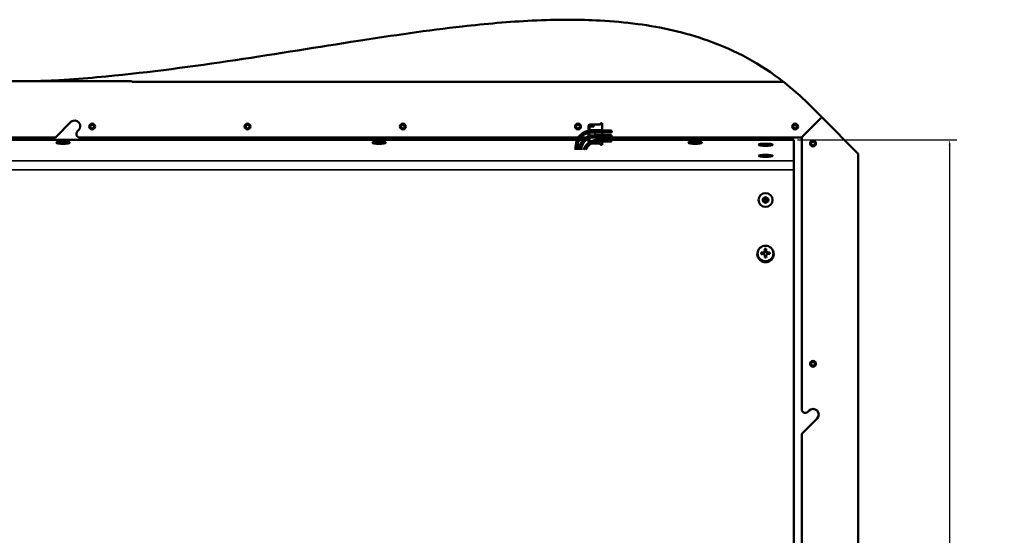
# Model space of a CAD drawing. Header units: inches. Extents: x 1.4 to 53.9, y 1.3 to 58.
# Tile 61 of 227: x 36.5 to 53.9, y 24.6 to 33.7. Entities that reach past the tile are written whole.
import ezdxf

# ---------------------------------------------------------------- set-up
doc = ezdxf.new("R2010")
doc.units = ezdxf.units.IN
doc.header["$MEASUREMENT"] = 0
for name, color, linetype, lineweight in [('Dimension (ANSI)', 7, 'Continuous', 25), ('Visible (ANSI)', 7, 'Continuous', 50), ('Visible Narrow (ANSI)', 7, 'Continuous', 35)]:
    doc.layers.add(name, color=color, linetype=linetype, lineweight=lineweight)
doc.styles.add('Note Text (ANSI)', font='tahoma.ttf')
doc.dimstyles.new('Default (ANSI)', dxfattribs={"dimtxt": 0.25, "dimasz": 0.098425, "dimexe": 0.125, "dimexo": 0.0625, "dimgap": 0.031496, "dimtad": 0, "dimtih": 1, "dimtoh": 1, "dimrnd": 1e-08, "dimzin": 4, "dimdsep": 46, "dimtxsty": 'Note Text (ANSI)', "dimcen": 0.09, "dimdle": 0.393701, "dimclrd": 256, "dimclre": 256, "dimclrt": 256, "dimadec": 0, "dimazin": 1, "dimtfac": 1, "dimtofl": 0, "dimtmove": 0, "dimatfit": 3, "dimfxl": 1, "dimtolj": 1, "dimtzin": 4, "dimlwd": -1, "dimlwe": -1, "dimarcsym": 0})

# ---------------------------------------------------------------- blocks, each defined once
blk = doc.blocks.new('*D7')
at = {"layer": 'Defpoints', "color": 0, "transparency": 16777216}
for p in [(50.193, 31.599), (52.949, 31.599), (50.193, 15.921)]:
    blk.add_point(p, dxfattribs=at)
at = {"layer": 'Dimension (ANSI)', "transparency": 16777216}
for p, q in [((50.255, 31.599), (53.074, 31.599)), ((52.949, 31.501), (52.949, 23.955)), ((52.949, 16.019), (52.949, 23.565)), ((50.255, 15.921), (53.074, 15.921))]:
    blk.add_line(p, q, dxfattribs=at)
for points in [[(52.932, 31.501), (52.965, 31.501), (52.949, 31.599)], [(52.932, 16.019), (52.965, 16.019), (52.949, 15.921)]]:
    blk.add_solid(points, dxfattribs=at)
at = {"layer": 'Dimension (ANSI)', "transparency": 16777216, "insert": (51.941, 23.924), "char_height": 0.25, "attachment_point": 1, "style": 'Note Text (ANSI)'}
blk.add_mtext('\\A1;15.68 [398.2]', dxfattribs=at)

msp = doc.modelspace()

# ---------------------------------------------------------------- linework, layer by layer
at = {"layer": 'Visible (ANSI)'}
for p, q in [((38.465, 32.64), (18.876, 32.64)), ((38.479, 32.626), (38.465, 32.64)), ((50.009, 32.626), (38.479, 32.626)), ((50.68, 32.005), (50.45, 32.235)), ((37.117, 31.64), (37.399, 31.923)), ((50.68, 31.995), (50.325, 31.64)), ((50.33, 31.645), (50.68, 31.995)), ((50.68, 31.995), (50.68, 32.005)), ((50.68, 31.995), (50.69, 31.995)), ((50.69, 31.995), (51.33, 31.355)), ((37.529, 31.77), (37.506, 31.747)), ((46.553, 31.852), (46.574, 31.873)), ((46.553, 31.759), (46.553, 31.852)), ((46.592, 31.873), (46.574, 31.873)), ((46.574, 31.762), (46.574, 31.873)), ((46.582, 31.77), (46.574, 31.762)), ((46.574, 31.762), (46.574, 31.762)), ((46.574, 31.727), (46.574, 31.676)), ((46.799, 31.77), (46.582, 31.77)), ((46.592, 31.834), (46.592, 31.873)), ((46.592, 31.873), (46.621, 31.873)), ((46.592, 31.834), (46.621, 31.834)), ((46.824, 31.763), (46.596, 31.763)), ((46.824, 31.728), (46.596, 31.728)), ((46.621, 31.873), (46.64, 31.873)), ((46.621, 31.834), (46.621, 31.873)), ((46.64, 31.834), (46.621, 31.834)), ((46.64, 31.873), (46.647, 31.873)), ((46.64, 31.834), (46.64, 31.873)), ((46.647, 31.834), (46.64, 31.834)), ((46.647, 31.834), (46.647, 31.873)), ((46.767, 31.873), (46.647, 31.873)), ((46.671, 31.684), (46.671, 31.728)), ((46.767, 31.897), (46.767, 31.873)), ((46.767, 31.897), (46.799, 31.897)), ((46.799, 31.897), (46.799, 31.77)), ((46.799, 31.77), (46.799, 31.763)), ((46.799, 31.728), (46.799, 31.684)), ((46.949, 31.763), (46.824, 31.763)), ((46.824, 31.728), (46.949, 31.728)), ((50.181, 31.852), (50.211, 31.871)), ((50.182, 31.816), (50.181, 31.852)), ((50.214, 31.799), (50.182, 31.816)), ((50.211, 31.871), (50.243, 31.854)), ((50.245, 31.818), (50.214, 31.799)), ((50.243, 31.854), (50.245, 31.818)), ((46.349, 31.599), (18.719, 31.599)), ((31.8, 31.64), (37.117, 31.64)), ((37.184, 31.547), (37.184, 31.55)), ((37.184, 31.55), (37.212, 31.55)), ((37.184, 31.55), (37.186, 31.547)), ((37.244, 31.555), (37.244, 31.559)), ((37.244, 31.559), (37.262, 31.559)), ((37.262, 31.559), (37.262, 31.555)), ((37.294, 31.55), (37.321, 31.55)), ((37.319, 31.547), (37.321, 31.55)), ((37.321, 31.55), (37.321, 31.547)), ((37.551, 31.64), (46.371, 31.64)), ((42.779, 31.547), (42.779, 31.55)), ((42.779, 31.55), (42.807, 31.55)), ((42.779, 31.55), (42.781, 31.547)), ((42.839, 31.555), (42.839, 31.559)), ((42.839, 31.559), (42.857, 31.559)), ((42.857, 31.559), (42.857, 31.555)), ((42.889, 31.55), (42.916, 31.55)), ((42.914, 31.547), (42.916, 31.55)), ((42.916, 31.55), (42.916, 31.547)), ((46.463, 31.599), (46.388, 31.599)), ((46.414, 31.64), (46.512, 31.64)), ((46.553, 31.599), (46.515, 31.599)), ((46.553, 31.662), (46.553, 31.724)), ((46.553, 31.559), (46.553, 31.623)), ((46.553, 31.559), (46.56, 31.551)), ((46.574, 31.67), (46.574, 31.676)), ((46.574, 31.676), (46.594, 31.676)), ((46.574, 31.561), (46.574, 31.633)), ((46.592, 31.577), (46.592, 31.572)), ((46.592, 31.577), (46.601, 31.577)), ((46.799, 31.64), (46.596, 31.64)), ((46.64, 31.537), (46.64, 31.555)), ((46.647, 31.558), (46.647, 31.537)), ((46.824, 31.684), (46.658, 31.684)), ((46.824, 31.649), (46.658, 31.649)), ((46.824, 31.605), (46.721, 31.605)), ((46.824, 31.57), (46.721, 31.57)), ((46.799, 31.649), (46.799, 31.64)), ((46.799, 31.605), (46.799, 31.64)), ((46.799, 31.64), (50.325, 31.64)), ((46.799, 31.514), (46.799, 31.57)), ((46.949, 31.684), (46.824, 31.684)), ((46.824, 31.649), (46.949, 31.649)), ((46.949, 31.605), (46.824, 31.605)), ((46.824, 31.57), (46.949, 31.57)), ((50.193, 31.599), (46.961, 31.599)), ((48.374, 31.547), (48.374, 31.55)), ((48.374, 31.55), (48.402, 31.55)), ((48.374, 31.55), (48.376, 31.547)), ((48.434, 31.555), (48.434, 31.559)), ((48.434, 31.559), (48.452, 31.559)), ((48.452, 31.559), (48.452, 31.555)), ((48.484, 31.55), (48.511, 31.55)), ((48.509, 31.547), (48.511, 31.55)), ((48.511, 31.55), (48.511, 31.547)), ((50.193, 31.599), (50.193, 31.231)), ((50.33, 26.827), (50.33, 31.645)), ((37.147, 31.54), (37.141, 31.546)), ((37.212, 31.547), (37.184, 31.547)), ((37.244, 31.538), (37.244, 31.542)), ((37.244, 31.542), (37.244, 31.542)), ((37.262, 31.538), (37.244, 31.538)), ((37.262, 31.542), (37.262, 31.538)), ((37.262, 31.542), (37.262, 31.542)), ((37.321, 31.547), (37.294, 31.547)), ((37.359, 31.54), (37.364, 31.546)), ((42.742, 31.54), (42.736, 31.546)), ((42.807, 31.547), (42.779, 31.547)), ((42.839, 31.538), (42.839, 31.542)), ((42.839, 31.542), (42.839, 31.542)), ((42.857, 31.538), (42.839, 31.538)), ((42.857, 31.542), (42.857, 31.538)), ((42.857, 31.542), (42.857, 31.542)), ((42.916, 31.547), (42.889, 31.547)), ((42.954, 31.54), (42.959, 31.546)), ((46.328, 31.495), (46.328, 31.424)), ((46.363, 31.495), (46.363, 31.424)), ((46.602, 31.537), (46.621, 31.537)), ((46.621, 31.537), (46.621, 31.547)), ((46.621, 31.537), (46.64, 31.537)), ((46.64, 31.537), (46.647, 31.537)), ((46.767, 31.537), (46.647, 31.537)), ((46.767, 31.514), (46.767, 31.537)), ((46.799, 31.514), (46.767, 31.514)), ((48.337, 31.54), (48.331, 31.546)), ((48.402, 31.547), (48.374, 31.547)), ((48.434, 31.538), (48.434, 31.542)), ((48.434, 31.542), (48.434, 31.542)), ((48.452, 31.538), (48.434, 31.538)), ((48.452, 31.542), (48.452, 31.538)), ((48.452, 31.542), (48.452, 31.542)), ((48.511, 31.547), (48.484, 31.547)), ((48.549, 31.54), (48.554, 31.546)), ((50.193, 31.231), (50.193, 31.069)), ((51.33, 31.355), (51.33, 16.115)), ((50.193, 31.069), (50.193, 16.816)), ((49.564, 29.65), (49.56, 29.642)), ((49.697, 29.634), (49.679, 29.633)), ((49.7, 29.669), (49.701, 29.612)), ((49.814, 29.65), (49.818, 29.642)), ((49.61, 29.603), (49.658, 29.593)), ((49.64, 29.593), (49.64, 29.579)), ((49.643, 29.582), (49.643, 29.579)), ((49.673, 29.558), (49.677, 29.551)), ((49.678, 29.549), (49.68, 29.545)), ((49.681, 29.537), (49.699, 29.538)), ((49.694, 29.622), (49.682, 29.622)), ((49.702, 29.551), (49.701, 29.548)), ((49.707, 29.561), (49.703, 29.552)), ((49.703, 29.552), (49.704, 29.516)), ((49.719, 29.595), (49.767, 29.607)), ((49.734, 29.581), (49.734, 29.584)), ((49.738, 29.582), (49.738, 29.596)), ((50.437, 26.783), (50.459, 26.806)), ((50.601, 26.664), (50.33, 26.394)), ((50.33, 21.077), (50.33, 26.394))]:
    msp.add_line(p, q, dxfattribs=at)
for centre, radius in [((37.769, 31.835), 0.052), ((40.519, 31.835), 0.052), ((43.269, 31.835), 0.052), ((46.369, 31.835), 0.052), ((50.213, 31.835), 0.052), ((50.213, 31.835), 0.037), ((50.53, 31.535), 0.052), ((50.53, 27.635), 0.052)]:
    msp.add_circle(centre, radius, dxfattribs=at)
for centre, radius, start, end in [((37.458, 31.841), 0.101, 315, 125.7542), ((37.551, 31.703), 0.0625, 135, 270), ((37.769, 31.835), 0.0361, 135.0593, 195.0593), ((37.769, 31.835), 0.0361, 195.0593, 255.0593), ((37.769, 31.835), 0.0361, 75.0593, 135.0593), ((37.769, 31.835), 0.0361, 255.0593, 315.0593), ((37.769, 31.835), 0.0361, 15.0593, 75.0593), ((37.769, 31.835), 0.0361, 315.0593, 15.0593), ((40.519, 31.835), 0.0361, 130.8502, 190.8502), ((40.519, 31.835), 0.0361, 190.8502, 250.8502), ((40.519, 31.835), 0.0361, 70.8502, 130.8502), ((40.519, 31.835), 0.0361, 250.8502, 310.8502), ((40.519, 31.835), 0.0361, 10.8502, 70.8502), ((40.519, 31.835), 0.0361, 310.8502, 10.8502), ((43.269, 31.835), 0.0361, 155.3104, 215.3104), ((43.269, 31.835), 0.0361, 95.3104, 155.3104), ((43.269, 31.835), 0.0361, 215.3104, 275.3104), ((43.269, 31.835), 0.0361, 35.3104, 95.3104), ((43.269, 31.835), 0.0361, 275.3104, 335.3104), ((43.269, 31.835), 0.0361, 335.3104, 35.3104), ((46.596, 31.495), 0.267, 90, 180), ((46.369, 31.835), 0.0361, 125.6526, 185.6526), ((46.369, 31.835), 0.0361, 185.6526, 245.6526), ((46.369, 31.835), 0.0361, 65.6526, 125.6526), ((46.369, 31.835), 0.0361, 245.6526, 305.6526), ((46.596, 31.495), 0.232, 90, 180), ((46.369, 31.835), 0.0361, 5.6526, 65.6526), ((46.369, 31.835), 0.0361, 305.6526, 5.6526), ((46.949, 31.745), 0.0175, 270, 90), ((46.658, 31.416), 0.267, 90, 178.2542), ((46.658, 31.416), 0.232, 90, 177.9913), ((46.721, 31.337), 0.267, 90, 160.9864), ((46.721, 31.337), 0.232, 90, 157.9858), ((46.949, 31.666), 0.0175, 270, 90), ((46.949, 31.587), 0.0175, 270, 90), ((50.53, 31.535), 0.0361, 150, 210), ((50.53, 31.535), 0.0361, 90, 150), ((50.53, 31.535), 0.0361, 30, 90), ((50.53, 31.535), 0.0361, 330, 30), ((50.53, 31.535), 0.0361, 210, 270), ((50.53, 31.535), 0.0361, 270, 330), ((50.53, 27.635), 0.0361, 150, 210), ((50.53, 27.635), 0.0361, 90, 150), ((50.53, 27.635), 0.0361, 210, 270), ((50.53, 27.635), 0.0361, 30, 90), ((50.53, 27.635), 0.0361, 270, 330), ((50.53, 27.635), 0.0361, 330, 30), ((50.393, 26.827), 0.0625, 180, 315), ((50.53, 26.735), 0.1, 315, 135)]:
    msp.add_arc(centre, radius, start, end, dxfattribs=at)
for centre, major_axis, ratio in [((37.253, 31.549), (-0.119, 0), 0.157296), ((37.253, 31.549), (0.113, 0), 0.157296), ((42.848, 31.549), (-0.119, 0), 0.157296), ((42.848, 31.549), (0.113, 0), 0.157296), ((48.443, 31.549), (-0.119, 0), 0.157296), ((48.443, 31.549), (0.113, 0), 0.157296), ((49.689, 31.514), (-0.125, 0), 0.157296), ((49.689, 31.514), (-0.125, 0), 0.157296), ((49.689, 31.514), (-0.05, 0), 0.157296), ((49.689, 31.317), (-0.125, 0), 0.157296), ((49.689, 31.317), (-0.125, 0), 0.157296), ((49.689, 31.317), (-0.05, 0), 0.157296), ((49.689, 30.535), (0.125, 0), 0.981793), ((49.689, 30.535), (-0.125, 0), 0.981793), ((49.689, 30.535), (-0.05, 0), 0.981793), ((49.689, 29.588), (-0.14, 0), 0.981793)]:
    msp.add_ellipse(centre, major_axis=major_axis, ratio=ratio, dxfattribs=at)
for centre, major_axis, ratio, start_param, end_param in [((37.212, 31.555), (0.032, 0), 0.157296, 4.712389, 6.283185), ((37.294, 31.555), (-0.032, 0), 0.157296, 0, 1.570796), ((42.807, 31.555), (0.032, 0), 0.157296, 4.712389, 6.283185), ((42.889, 31.555), (-0.032, 0), 0.157296, 0, 1.570796), ((48.402, 31.555), (0.032, 0), 0.157296, 4.712389, 6.283185), ((48.484, 31.555), (-0.032, 0), 0.157296, 0, 1.570796), ((37.212, 31.542), (0.032, 0), 0.157296, 0, 1.570796), ((37.294, 31.542), (-0.032, 0), 0.157296, 4.712389, 6.283185), ((42.807, 31.542), (0.032, 0), 0.157296, 0, 1.570796), ((42.889, 31.542), (-0.032, 0), 0.157296, 4.712389, 6.283185), ((48.402, 31.542), (0.032, 0), 0.157296, 0, 1.570796), ((48.484, 31.542), (-0.032, 0), 0.157296, 4.712389, 6.283185), ((49.689, 30.498), (-0.05, 0), 0.981793, 3.538914, 5.885864), ((49.689, 30.467), (-0.0406, 0), 0.981793, 3.936961, 5.487817), ((49.689, 29.577), (-0.145, 0), 0.981793, 5.813959, 9.894005), ((49.676, 29.532), (-0.007, 0.323), 0.004442, 5.052124, 5.148266), ((49.691, 29.444), (0.291, 0.008), 0.77512, 1.519049, 1.608482), ((49.635, 29.632), (-0.0006, 0.0532), 0.822423, 4.304549, 4.73724), ((49.741, 29.634), (0.0006, -0.0532), 0.822423, 4.705942, 5.138633), ((49.702, 29.533), (0.007, -0.323), 0.004442, 1.910531, 2.006673), ((49.689, 29.545), (0.323, 0.008), 0.1899, 1.714944, 1.811086), ((49.797, 29.552), (-0.052, 0.286), 0.625961, 1.2801, 1.369532), ((49.689, 29.52), (-0.323, -0.008), 0.1899, 4.856537, 4.952679), ((49.639, 29.636), (0.0346, -0.0342), 0.793101, 5.384774, 5.817465), ((49.635, 29.628), (0.0476, 0), 0.981793, 4.896332, 6.146017), ((49.637, 29.537), (0.0437, 0.0005), 0.758551, 6.2819, 6.706812), ((49.676, 29.532), (-0.007, 0.323), 0.004442, 4.658637, 4.754779), ((49.686, 29.656), (-0.291, -0.006), 0.483621, 1.531155, 1.620588), ((49.637, 29.524), (0.0476, 0), 0.981793, 0.279949, 0.469227), ((49.741, 29.631), (-0.0476, 0), 0.981793, 0.183943, 1.433628), ((49.743, 29.527), (-0.0476, 0), 0.981793, 5.813959, 6.050011), ((49.743, 29.539), (-0.0437, -0.0005), 0.758551, 5.880507, 6.313199), ((49.702, 29.533), (0.007, -0.323), 0.004442, 1.517044, 1.613186), ((49.736, 29.638), (-0.034, -0.0352), 0.794561, 0.488935, 0.921626), ((49.689, 29.545), (0.323, 0.008), 0.1899, 1.321457, 1.417599), ((49.689, 29.52), (-0.323, -0.008), 0.1899, 4.46305, 4.559192), ((49.581, 29.547), (-0.039, -0.288), 0.63278, 1.773852, 1.863284)]:
    msp.add_ellipse(centre, major_axis=major_axis, ratio=ratio, start_param=start_param, end_param=end_param, dxfattribs=at)
for points, knots in [([(37.362, 32.667), (37.58, 32.683), (37.799, 32.702), (39.573, 32.873), (41.071, 33.134), (43.076, 33.445), (43.713, 33.539), (44.733, 33.654), (45.149, 33.691), (45.776, 33.721), (45.993, 33.727), (46.393, 33.727), (46.577, 33.722), (46.983, 33.7), (47.205, 33.68), (47.849, 33.594), (48.266, 33.501), (49.156, 33.184), (49.602, 32.943), (50.009, 32.626)], [-32.505954, -32.505954, -32.505954, -32.505954, -30.941791, -30.941791, -19.795925, -19.795925, -15.098895, -15.098895, -11.95642, -11.95642, -10.308636, -10.308636, -8.907229, -8.907229, -7.209278, -7.209278, -3.954813, -3.954813, 0, 0, 0, 0]), ([(36.629, 32.64), (36.751, 32.64), (36.873, 32.642), (37.118, 32.651), (37.24, 32.658), (37.362, 32.667)], [0, 0, 0, 0, 0.931602, 0.931602, 1.863243, 1.863243, 1.863243, 1.863243]), ([(49.641, 29.605), (49.644, 29.606), (49.648, 29.607), (49.656, 29.61), (49.66, 29.614), (49.667, 29.621), (49.67, 29.625), (49.674, 29.633), (49.674, 29.637), (49.675, 29.64)], [0.0131061, 0.0131061, 0.0131061, 0.0131061, 0.038694, 0.038694, 0.077388, 0.077388, 0.1160819, 0.1160819, 0.1416698, 0.1416698, 0.1416698, 0.1416698]), ([(49.701, 29.64), (49.701, 29.637), (49.702, 29.634), (49.706, 29.626), (49.709, 29.622), (49.717, 29.615), (49.721, 29.612), (49.73, 29.609), (49.733, 29.608), (49.736, 29.607)], [0.0131061, 0.0131061, 0.0131061, 0.0131061, 0.038694, 0.038694, 0.077388, 0.077388, 0.1160819, 0.1160819, 0.1416698, 0.1416698, 0.1416698, 0.1416698]), ([(49.677, 29.546), (49.676, 29.549), (49.675, 29.553), (49.672, 29.561), (49.669, 29.565), (49.661, 29.572), (49.657, 29.575), (49.648, 29.578), (49.645, 29.579), (49.641, 29.579)], [0.0131061, 0.0131061, 0.0131061, 0.0131061, 0.038694, 0.038694, 0.077388, 0.077388, 0.1160819, 0.1160819, 0.1416698, 0.1416698, 0.1416698, 0.1416698]), ([(49.737, 29.582), (49.734, 29.581), (49.73, 29.58), (49.722, 29.577), (49.718, 29.574), (49.711, 29.566), (49.708, 29.562), (49.704, 29.554), (49.703, 29.55), (49.703, 29.547)], [0.0131061, 0.0131061, 0.0131061, 0.0131061, 0.038694, 0.038694, 0.077388, 0.077388, 0.1160819, 0.1160819, 0.1416698, 0.1416698, 0.1416698, 0.1416698])]:
    msp.add_open_spline(points, degree=3, knots=knots, dxfattribs=at)
for points, degree in [([(50.009, 32.626), (50.161, 32.507), (50.308, 32.377), (50.45, 32.235)], 3), ([(49.679, 29.633), (49.68, 29.628), (49.682, 29.622)], 2), ([(49.697, 29.634), (49.695, 29.628), (49.694, 29.622)], 2), ([(49.64, 29.593), (49.641, 29.588), (49.643, 29.582)], 2), ([(49.738, 29.596), (49.736, 29.59), (49.734, 29.584)], 2)]:
    msp.add_open_spline(points, degree=degree, dxfattribs=at)
for points, weights in [([(37.743, 31.861), (37.739, 31.843), (37.734, 31.826)], [2.01272135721, 2.32409043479, 2.01272135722]), ([(37.734, 31.826), (37.747, 31.813), (37.759, 31.8)], [2.01272135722, 2.32409043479, 2.01272135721]), ([(37.778, 31.87), (37.761, 31.865), (37.743, 31.861)], [2.01272135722, 2.32409043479, 2.01272135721]), ([(37.759, 31.8), (37.769, 31.803), (37.777, 31.805)], [2.01272135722, 2.16840589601, 2.16840589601]), ([(37.777, 31.805), (37.785, 31.807), (37.794, 31.81)], [2.16840589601, 2.16840589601, 2.01272135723]), ([(37.804, 31.845), (37.791, 31.857), (37.778, 31.87)], [2.01272135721, 2.32409043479, 2.01272135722]), ([(37.794, 31.81), (37.799, 31.827), (37.804, 31.845)], [2.01272135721, 2.32409043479, 2.01272135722]), ([(40.495, 31.862), (40.489, 31.845), (40.483, 31.828)], [2.01272135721, 2.32409043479, 2.01272135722]), ([(40.483, 31.828), (40.495, 31.815), (40.507, 31.801)], [2.01272135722, 2.32409043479, 2.01272135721]), ([(40.531, 31.869), (40.513, 31.866), (40.495, 31.862)], [2.01272135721, 2.32409043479, 2.01272135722]), ([(40.507, 31.801), (40.525, 31.804), (40.542, 31.808)], [2.01272135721, 2.32409043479, 2.01272135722]), ([(40.542, 31.856), (40.537, 31.862), (40.531, 31.869)], [2.16840589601, 2.16840589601, 2.01272135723]), ([(40.554, 31.842), (40.548, 31.849), (40.542, 31.856)], [2.01272135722, 2.16840589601, 2.16840589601]), ([(40.542, 31.808), (40.548, 31.825), (40.554, 31.842)], [2.01272135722, 2.32409043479, 2.01272135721]), ([(43.265, 31.871), (43.251, 31.861), (43.236, 31.85)], [2.01272135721, 2.32409043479, 2.01272135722]), ([(43.236, 31.85), (43.238, 31.832), (43.239, 31.814)], [2.01272135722, 2.32409043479, 2.01272135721]), ([(43.239, 31.814), (43.256, 31.807), (43.272, 31.799)], [2.01272135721, 2.32409043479, 2.01272135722]), ([(43.298, 31.856), (43.282, 31.864), (43.265, 31.871)], [2.01272135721, 2.32409043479, 2.01272135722]), ([(43.272, 31.799), (43.287, 31.81), (43.301, 31.82)], [2.01272135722, 2.32409043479, 2.01272135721]), ([(43.3, 31.838), (43.299, 31.846), (43.298, 31.856)], [2.16840589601, 2.16840589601, 2.01272135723]), ([(43.301, 31.82), (43.301, 31.83), (43.3, 31.838)], [2.01272135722, 2.16840589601, 2.16840589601]), ([(46.348, 31.864), (46.34, 31.848), (46.333, 31.832)], [2.01272135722, 2.32409043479, 2.01272135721]), ([(46.333, 31.832), (46.338, 31.824), (46.343, 31.817)], [2.01272135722, 2.16840589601, 2.16840589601]), ([(46.343, 31.817), (46.348, 31.81), (46.354, 31.802)], [2.16840589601, 2.16840589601, 2.01272135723]), ([(46.384, 31.868), (46.366, 31.866), (46.348, 31.864)], [2.01272135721, 2.32409043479, 2.01272135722]), ([(46.354, 31.802), (46.372, 31.804), (46.39, 31.806)], [2.01272135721, 2.32409043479, 2.01272135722]), ([(46.405, 31.839), (46.394, 31.853), (46.384, 31.868)], [2.01272135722, 2.32409043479, 2.01272135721]), ([(46.39, 31.806), (46.397, 31.822), (46.405, 31.839)], [2.01272135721, 2.32409043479, 2.01272135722]), ([(37.212, 31.55), (37.214, 31.55), (37.216, 31.547)], [1, 1.0092634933, 1.01457975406]), ([(37.244, 31.542), (37.244, 31.555), (37.244, 31.555)], [1.02130424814, 1.01866248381, 1]), ([(37.262, 31.555), (37.262, 31.555), (37.262, 31.542)], [1, 1.01866248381, 1.02130424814]), ([(37.29, 31.547), (37.292, 31.55), (37.294, 31.55)], [1.01457975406, 1.0092634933, 1]), ([(42.807, 31.55), (42.809, 31.55), (42.811, 31.547)], [1, 1.0092634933, 1.01457975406]), ([(42.839, 31.542), (42.839, 31.555), (42.839, 31.555)], [1.02130424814, 1.01866248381, 1]), ([(42.857, 31.555), (42.857, 31.555), (42.857, 31.542)], [1, 1.01866248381, 1.02130424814]), ([(42.885, 31.547), (42.887, 31.55), (42.889, 31.55)], [1.01457975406, 1.0092634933, 1]), ([(48.402, 31.55), (48.404, 31.55), (48.406, 31.547)], [1, 1.0092634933, 1.01457975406]), ([(48.434, 31.542), (48.434, 31.555), (48.434, 31.555)], [1.02130424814, 1.01866248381, 1]), ([(48.452, 31.555), (48.452, 31.555), (48.452, 31.542)], [1, 1.01866248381, 1.02130424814]), ([(48.48, 31.547), (48.482, 31.55), (48.484, 31.55)], [1.01457975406, 1.0092634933, 1]), ([(50.53, 31.571), (50.515, 31.562), (50.499, 31.553)], [2.01272135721, 2.32409043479, 2.01272135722]), ([(50.499, 31.553), (50.499, 31.535), (50.499, 31.517)], [2.01272135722, 2.32409043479, 2.01272135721]), ([(50.561, 31.553), (50.546, 31.562), (50.53, 31.571)], [2.01272135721, 2.32409043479, 2.01272135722]), ([(50.561, 31.535), (50.561, 31.544), (50.561, 31.553)], [2.16840589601, 2.16840589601, 2.01272135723]), ([(37.244, 31.542), (37.244, 31.542), (37.244, 31.542)], [1, 1.00101742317, 1.00198723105]), ([(37.262, 31.542), (37.262, 31.542), (37.262, 31.542)], [1.00198723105, 1.00101742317, 1]), ([(42.839, 31.542), (42.839, 31.542), (42.839, 31.542)], [1, 1.00101742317, 1.00198723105]), ([(42.857, 31.542), (42.857, 31.542), (42.857, 31.542)], [1.00198723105, 1.00101742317, 1]), ([(48.434, 31.542), (48.434, 31.542), (48.434, 31.542)], [1, 1.00101742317, 1.00198723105]), ([(48.452, 31.542), (48.452, 31.542), (48.452, 31.542)], [1.00198723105, 1.00101742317, 1]), ([(50.499, 31.517), (50.515, 31.508), (50.53, 31.499)], [2.01272135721, 2.32409043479, 2.01272135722]), ([(50.53, 31.499), (50.546, 31.508), (50.561, 31.517)], [2.01272135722, 2.32409043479, 2.01272135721]), ([(50.561, 31.517), (50.561, 31.527), (50.561, 31.535)], [2.01272135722, 2.16840589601, 2.16840589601]), ([(49.675, 29.611), (49.675, 29.63), (49.675, 29.64)], [1.00809385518, 1.02718582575, 1.00474783]), ([(49.701, 29.64), (49.701, 29.63), (49.701, 29.612)], [1.00474783, 1.02718582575, 1.00809385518]), ([(49.641, 29.605), (49.649, 29.603), (49.658, 29.593)], [1.00474783, 1.02718582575, 1.00809385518]), ([(49.677, 29.546), (49.677, 29.551), (49.677, 29.551)], [1.00474783, 1.02313255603, 1.01363631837]), ([(49.703, 29.552), (49.703, 29.552), (49.703, 29.547)], [1.00809385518, 1.02718582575, 1.00474783]), ([(49.719, 29.595), (49.728, 29.605), (49.736, 29.607)], [1.00809385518, 1.02718582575, 1.00474783]), ([(50.53, 27.671), (50.515, 27.662), (50.499, 27.653)], [2.01272135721, 2.32409043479, 2.01272135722]), ([(50.499, 27.653), (50.499, 27.635), (50.499, 27.617)], [2.01272135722, 2.32409043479, 2.01272135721]), ([(50.499, 27.617), (50.515, 27.608), (50.53, 27.599)], [2.01272135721, 2.32409043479, 2.01272135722]), ([(50.561, 27.653), (50.546, 27.662), (50.53, 27.671)], [2.01272135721, 2.32409043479, 2.01272135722]), ([(50.53, 27.599), (50.546, 27.608), (50.561, 27.617)], [2.01272135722, 2.32409043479, 2.01272135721]), ([(50.561, 27.635), (50.561, 27.644), (50.561, 27.653)], [2.16840589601, 2.16840589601, 2.01272135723]), ([(50.561, 27.617), (50.561, 27.627), (50.561, 27.635)], [2.01272135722, 2.16840589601, 2.16840589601])]:
    msp.add_rational_spline(points, weights, degree=2, dxfattribs=at)
at = {"layer": 'Visible Narrow (ANSI)'}
for p, q in [((46.596, 31.728), (46.596, 31.763)), ((46.824, 31.728), (46.824, 31.763)), ((46.658, 31.649), (46.658, 31.684)), ((46.721, 31.57), (46.721, 31.605)), ((46.824, 31.649), (46.824, 31.684)), ((46.824, 31.57), (46.824, 31.605)), ((46.363, 31.495), (46.328, 31.495)), ((50.193, 31.231), (18.719, 31.231)), ((50.193, 31.069), (18.719, 31.069))]:
    msp.add_line(p, q, dxfattribs=at)

# ---------------------------------------------------------------- dimensions: what is measured, and where the dimension line sits
at = {"layer": 'Dimension (ANSI)'}
dim = msp.add_linear_dim(base=(52.949, 31.599), p1=(50.193, 15.921), p2=(50.193, 31.599), angle=90, dimstyle='Default (ANSI)', override={"dimdec": 2, "dimtp": 0, "dimtm": 0, "dimtdec": 2, "dimatfit": 1}, dxfattribs=at)
dim.commit()
dim.dimension.update_dxf_attribs({"geometry": '*D7', "text_midpoint": (52.949, 23.76), "dimtype": 160})

doc.saveas('drawing.dxf')
